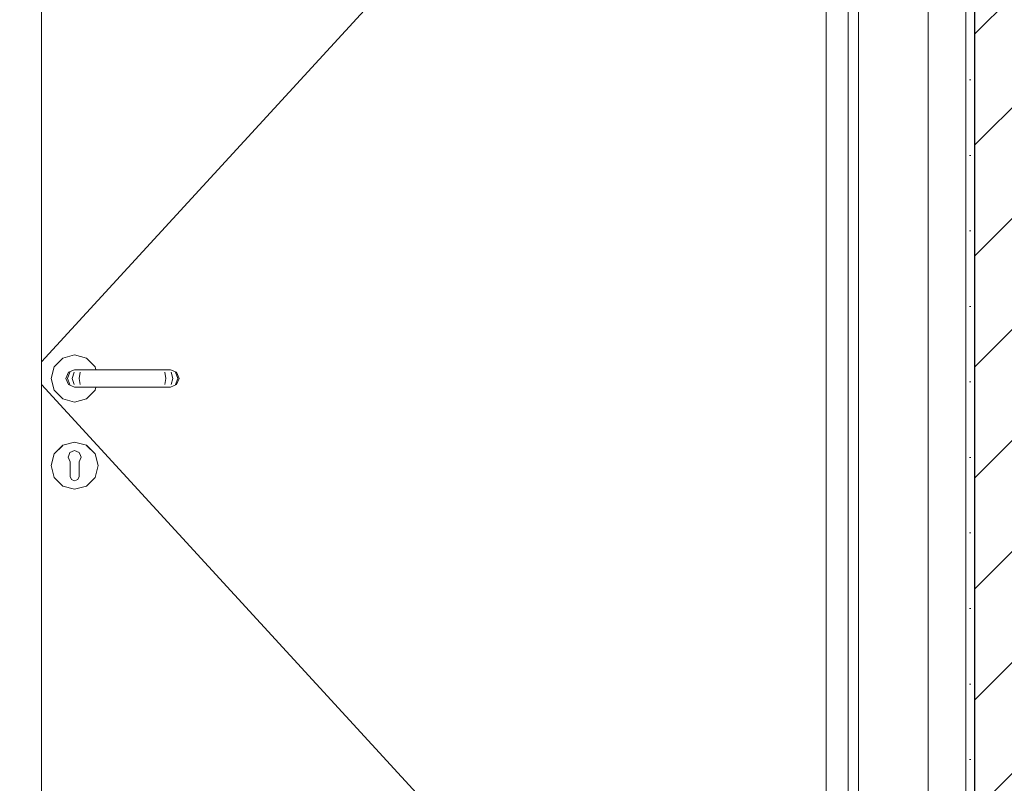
# Model space of a CAD drawing. Header units: millimetres. Extents: x 58537 to 97688, y -8921 to 14216.
# Tile 101 of 189: x 69285 to 70414, y 536 to 1411. Entities that reach past the tile are written whole.
import ezdxf

# ---------------------------------------------------------------- set-up
doc = ezdxf.new("R2010")
doc.units = ezdxf.units.MM
doc.header["$MEASUREMENT"] = 0
doc.linetypes.add('Wipeout_Contour', pattern=[1000, 0, -1000])
for name, color, linetype in [('Nowe_A-Wymiary-Zewnętrzne', 7, 'Continuous'), ('Nowe_A-Ściany-Działowe', 7, 'Continuous'), ('Nowe_Drzwi Archicad', 7, 'Continuous')]:
    doc.layers.add(name, color=color, linetype=linetype)
doc.layers.add('Nowe_A-Wymiary-Zewnętrzne_Nr_pióra__45', color=7, linetype='Continuous', lineweight=15, true_color=0x40a5ff)
doc.layers.add('Nowe_A-Wymiary-Zewnętrzne_Nr_pióra__85', color=7, linetype='Continuous', lineweight=13, true_color=0x80c2ff)
for name, color, linetype, lineweight in [('Nowe_A-Wymiary-Zewnętrzne_Nr_pióra__46', 5, 'Continuous', 15), ('Nowe_A-Ściany-Działowe_Nr_pióra__27', 7, 'Continuous', 25), ('Nowe_A-Ściany-Działowe_Nr_pióra__47', 7, 'Continuous', 15), ('Nowe_Drzwi Archicad_Nr_pióra__3', 7, 'Continuous', 13)]:
    doc.layers.add(name, color=color, linetype=linetype, lineweight=lineweight)
doc.styles.add('STYL_AUTOMATYCZNY_2', font='arial.ttf')
doc.dimstyles.new('STYL_AUTOMATYCZNY__1', dxfattribs={"dimtxt": 125, "dimasz": 47.5, "dimexe": 0.18, "dimexo": 20, "dimgap": 0, "dimtad": 1, "dimdec": 1, "dimlfac": 0.1, "dimzin": 0, "dimdsep": 46, "dimtxsty": 'STYL_AUTOMATYCZNY_2', "dimblk": 'ARROWHEAD_11', "dimblk1": 'ARROWHEAD_11', "dimblk2": 'ARROWHEAD_11', "dimcen": 0.09, "dimclrd": 256, "dimclre": 256, "dimclrt": 5, "dimadec": 1, "dimazin": 0, "dimtfac": 1, "dimtdec": 4, "dimtmove": 0, "dimatfit": 3, "dimfxl": 0, "dimtolj": 1, "dimtzin": 0, "dimarcsym": 0})

# ---------------------------------------------------------------- blocks, each defined once
blk = doc.blocks.new('ElemPrzekroju_86')
at = {"layer": 'Nowe_A-Ściany-Działowe', "linetype": 'Continuous', "lineweight": 0, "true_color": 0x000000}
h = blk.add_hatch(dxfattribs=at)
h.set_pattern_fill('Bloczki_ceramiczne', color=18, style=0, pattern_type=2)
h.set_pattern_definition([(45, (0, 0), (-63.63961, 63.63961), [])])
h.paths.add_polyline_path([(70380.1, 2550), (70380.1, 2540), (70380.1, 0), (70380.1, -210), (70495.1, -210), (70495.1, 2550)])
h = blk.add_hatch(dxfattribs=at)
h.set_pattern_fill('Tynk', color=18, style=0, pattern_type=2)
h.set_pattern_definition([(0, (0, 0), (0, 86.60254), [0, -50]), (0, (25, 43.3), (0, 86.60254), [0, -50])])
h.paths.add_polyline_path([(70380.1, 2540), (70370.1, 2540), (70370.1, 0), (70380.1, 0)])
at = {"layer": 'Nowe_A-Ściany-Działowe_Nr_pióra__27', "color": 7, "linetype": 'Continuous', "lineweight": 25, "flags": 128}
blk.add_lwpolyline([(70380.1, 2550), (70380.1, 2540), (70380.1, 0), (70380.1, -20), (70380.1, -70), (70380.1, -140), (70380.1, -210)], dxfattribs=at)
at = {"layer": 'Nowe_A-Ściany-Działowe_Nr_pióra__47', "color": 7, "linetype": 'Continuous', "lineweight": 15}
blk.add_line((70370.1, 2540), (70370.1, 0), dxfattribs=at)
blk = doc.blocks.new('ElemPrzekroju_90')
at = {"color": 254, "linetype": 'Wipeout_Contour', "lineweight": 0, "ltscale": 281023.002088}
blk.add_wipeout([(70235.1, 2025), (70235.1, 0), (70247.1, 0), (70247.1, 2037)], dxfattribs=at).dxf.layer = 'Nowe_Drzwi Archicad'
at = {"color": 254, "linetype": 'Wipeout_Contour', "lineweight": 0, "ltscale": 277247.998308}
blk.add_wipeout([(69285.1, 0), (69310.1, 0), (69310.1, 2000), (69285.1, 2000)], dxfattribs=at).dxf.layer = 'Nowe_Drzwi Archicad'
at = {"color": 254, "linetype": 'Wipeout_Contour', "lineweight": 0, "ltscale": 1317762.295988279}
blk.add_wipeout([(69321.1, 1000), (69324.7, 986.5), (69334.6, 976.6), (69348.1, 973), (69361.6, 976.6), (69371.5, 986.5), (69372.4, 990), (69348.1, 990), (69341, 992.9), (69338.1, 1000), (69341, 1007.1), (69348.1, 1010), (69363.1, 1010), (69372.4, 1010), (69371.5, 1013.5), (69361.6, 1023.4), (69348.1, 1027), (69334.6, 1023.4), (69324.7, 1013.5)], dxfattribs=at).dxf.layer = 'Nowe_Drzwi Archicad'
at = {"color": 254, "linetype": 'Wipeout_Contour', "lineweight": 0, "ltscale": 416186.55699}
blk.add_wipeout([(69355.5, 909.7), (69353.1, 904.4), (69353.1, 902.9), (69371.4, 913.4), (69361.5, 923.3), (69354.8, 911.6)], dxfattribs=at).dxf.layer = 'Nowe_Drzwi Archicad'
at = {"color": 254, "linetype": 'Wipeout_Contour', "lineweight": 0, "ltscale": 416150.103986}
blk.add_wipeout([(69361.5, 876.7), (69353.1, 891.3), (69353.1, 887.5), (69351.6, 884), (69348.1, 882.5), (69348.1, 873.1)], dxfattribs=at).dxf.layer = 'Nowe_Drzwi Archicad'
at = {"layer": 'Nowe_Drzwi Archicad_Nr_pióra__3', "color": 7, "linetype": 'Continuous', "lineweight": 13}
for p, q in [((69310.1, 0), (69310.1, 2000)), ((69334.6, 1023.4), (69324.7, 1013.5)), ((69348.1, 1027), (69334.6, 1023.4)), ((69361.6, 1023.4), (69348.1, 1027)), ((69324.7, 1013.5), (69321.1, 1000)), ((69321.1, 1000), (69324.7, 986.5)), ((69324.7, 986.5), (69334.6, 976.6)), ((69334.6, 976.6), (69348.1, 973)), ((69348.1, 973), (69361.6, 976.6))]:
    blk.add_line(p, q, dxfattribs=at)
at = {"color": 254, "linetype": 'Wipeout_Contour', "lineweight": 0, "ltscale": 281209.671487}
blk.add_wipeout([(70327.1, 2117), (70247.1, 2037), (70247.1, 0), (70327.1, 0)], dxfattribs=at).dxf.layer = 'Nowe_Drzwi Archicad'
at = {"color": 254, "linetype": 'Wipeout_Contour', "lineweight": 0, "ltscale": 280947.238425}
blk.add_wipeout([(70210.1, 2000), (70210.1, 0), (70235.1, 0), (70235.1, 2000)], dxfattribs=at).dxf.layer = 'Nowe_Drzwi Archicad'
at = {"color": 254, "linetype": 'Wipeout_Contour', "lineweight": 0, "ltscale": 277410.124607}
blk.add_wipeout([(69348.1, 1010), (69341, 1007.1), (69342.6, 1007.1), (69349.2, 1010)], dxfattribs=at).dxf.layer = 'Nowe_Drzwi Archicad'
at = {"color": 254, "linetype": 'Wipeout_Contour', "lineweight": 0, "ltscale": 277390.021196}
blk.add_wipeout([(69338.1, 1000), (69341, 992.9), (69342.6, 992.9), (69339.8, 1000)], dxfattribs=at).dxf.layer = 'Nowe_Drzwi Archicad'
at = {"color": 254, "linetype": 'Wipeout_Contour', "lineweight": 0, "ltscale": 277476.206671}
blk.add_wipeout([(69353.1, 900), (69375, 900), (69371.4, 913.4), (69353.1, 902.9)], dxfattribs=at).dxf.layer = 'Nowe_Drzwi Archicad'
at = {"layer": 'Nowe_Drzwi Archicad_Nr_pióra__3', "color": 7, "linetype": 'Continuous', "lineweight": 13}
for p, q in [((70327.1, 0), (70327.1, 2117)), ((70247.1, 2037), (70247.1, 0)), ((70235.1, 2025), (70235.1, 0)), ((70210.1, 1998.9), (69310.1, 1019.1)), ((70210.1, 2000), (70210.1, 0))]:
    blk.add_line(p, q, dxfattribs=at)
at = {"color": 254, "linetype": 'Wipeout_Contour', "lineweight": 0, "ltscale": 277390.429051}
blk.add_wipeout([(69341, 1007.1), (69338.1, 1000), (69339.8, 1000), (69342.6, 1007.1)], dxfattribs=at).dxf.layer = 'Nowe_Drzwi Archicad'
at = {"color": 254, "linetype": 'Wipeout_Contour', "lineweight": 0, "ltscale": 277409.140016}
blk.add_wipeout([(69341, 992.9), (69348.1, 990), (69349.2, 990), (69342.6, 992.9)], dxfattribs=at).dxf.layer = 'Nowe_Drzwi Archicad'
at = {"color": 254, "linetype": 'Wipeout_Contour', "lineweight": 0, "ltscale": 277490.239988}
blk.add_wipeout([(69371.5, 913.5), (69361.6, 923.4), (69361.5, 923.3), (69371.4, 913.4)], dxfattribs=at).dxf.layer = 'Nowe_Drzwi Archicad'
at = {"color": 254, "linetype": 'Wipeout_Contour', "lineweight": 0, "ltscale": 277462.310123}
blk.add_wipeout([(69353.1, 891.3), (69361.5, 876.7), (69371.4, 886.5), (69353.1, 897.1)], dxfattribs=at).dxf.layer = 'Nowe_Drzwi Archicad'
at = {"color": 254, "linetype": 'Wipeout_Contour', "lineweight": 0, "ltscale": 277420.775677}
blk.add_wipeout([(69349.2, 1010), (69342.6, 1007.1), (69347.4, 1007.1), (69352.5, 1010)], dxfattribs=at).dxf.layer = 'Nowe_Drzwi Archicad'
at = {"color": 254, "linetype": 'Wipeout_Contour', "lineweight": 0, "ltscale": 277403.522558}
blk.add_wipeout([(69339.8, 1000), (69342.6, 992.9), (69347.4, 992.9), (69345.3, 1000)], dxfattribs=at).dxf.layer = 'Nowe_Drzwi Archicad'
at = {"color": 254, "linetype": 'Wipeout_Contour', "lineweight": 0, "ltscale": 346796.9413}
blk.add_wipeout([(69353.4, 915.1), (69354.8, 911.6), (69361.5, 923.3), (69348.1, 926.9), (69348.1, 917.4)], dxfattribs=at).dxf.layer = 'Nowe_Drzwi Archicad'
at = {"color": 254, "linetype": 'Wipeout_Contour', "lineweight": 0, "ltscale": 277475.803171}
blk.add_wipeout([(69353.1, 897.1), (69371.4, 886.5), (69375, 900), (69353.1, 900)], dxfattribs=at).dxf.layer = 'Nowe_Drzwi Archicad'
at = {"color": 254, "linetype": 'Wipeout_Contour', "lineweight": 0, "ltscale": 277403.930394}
blk.add_wipeout([(69342.6, 1007.1), (69339.8, 1000), (69345.3, 1000), (69347.4, 1007.1)], dxfattribs=at).dxf.layer = 'Nowe_Drzwi Archicad'
at = {"color": 254, "linetype": 'Wipeout_Contour', "lineweight": 0, "ltscale": 277419.791124}
blk.add_wipeout([(69342.6, 992.9), (69349.2, 990), (69352.5, 990), (69347.4, 992.9)], dxfattribs=at).dxf.layer = 'Nowe_Drzwi Archicad'
at = {"color": 254, "linetype": 'Wipeout_Contour', "lineweight": 0, "ltscale": 277443.922866}
blk.add_wipeout([(69361.6, 923.4), (69348.1, 927), (69348.1, 926.9), (69361.5, 923.3)], dxfattribs=at).dxf.layer = 'Nowe_Drzwi Archicad'
at = {"color": 254, "linetype": 'Wipeout_Contour', "lineweight": 0, "ltscale": 277516.574172}
blk.add_wipeout([(69375.1, 900), (69371.5, 913.5), (69371.4, 913.4), (69375, 900)], dxfattribs=at).dxf.layer = 'Nowe_Drzwi Archicad'
at = {"color": 254, "linetype": 'Wipeout_Contour', "lineweight": 0, "ltscale": 416094.150166}
blk.add_wipeout([(69348.1, 873.1), (69348.1, 882.5), (69344.5, 884), (69343.1, 887.5), (69343.1, 891.3), (69334.6, 876.7)], dxfattribs=at).dxf.layer = 'Nowe_Drzwi Archicad'
at = {"layer": 'Nowe_Drzwi Archicad_Nr_pióra__3', "color": 7, "linetype": 'Continuous', "lineweight": 13}
blk.add_line((69371.5, 913.5), (69361.6, 923.4), dxfattribs=at)
at = {"color": 254, "linetype": 'Wipeout_Contour', "lineweight": 0, "ltscale": 277440.834178}
blk.add_wipeout([(69352.5, 1010), (69347.4, 1007.1), (69354.6, 1007.1), (69357.3, 1010)], dxfattribs=at).dxf.layer = 'Nowe_Drzwi Archicad'
at = {"color": 254, "linetype": 'Wipeout_Contour', "lineweight": 0, "ltscale": 277429.157078}
blk.add_wipeout([(69345.3, 1000), (69347.4, 992.9), (69354.6, 992.9), (69353.4, 1000)], dxfattribs=at).dxf.layer = 'Nowe_Drzwi Archicad'
at = {"color": 254, "linetype": 'Wipeout_Contour', "lineweight": 0, "ltscale": 346744.653608}
blk.add_wipeout([(69342.7, 915.1), (69348.1, 917.4), (69348.1, 926.9), (69334.6, 923.3), (69341.4, 911.6)], dxfattribs=at).dxf.layer = 'Nowe_Drzwi Archicad'
at = {"color": 254, "linetype": 'Wipeout_Contour', "lineweight": 0, "ltscale": 277441.312791}
blk.add_wipeout([(69348.1, 873), (69361.6, 876.6), (69361.5, 876.7), (69348.1, 873.1)], dxfattribs=at).dxf.layer = 'Nowe_Drzwi Archicad'
at = {"color": 254, "linetype": 'Wipeout_Contour', "lineweight": 0, "ltscale": 277429.564878}
blk.add_wipeout([(69347.4, 1007.1), (69345.3, 1000), (69353.4, 1000), (69354.6, 1007.1)], dxfattribs=at).dxf.layer = 'Nowe_Drzwi Archicad'
at = {"color": 254, "linetype": 'Wipeout_Contour', "lineweight": 0, "ltscale": 277439.849693}
blk.add_wipeout([(69347.4, 992.9), (69352.5, 990), (69357.3, 990), (69354.6, 992.9)], dxfattribs=at).dxf.layer = 'Nowe_Drzwi Archicad'
at = {"color": 254, "linetype": 'Wipeout_Contour', "lineweight": 0, "ltscale": 277390.020237}
blk.add_wipeout([(69348.1, 927), (69334.6, 923.4), (69334.6, 923.3), (69348.1, 926.9)], dxfattribs=at).dxf.layer = 'Nowe_Drzwi Archicad'
at = {"color": 254, "linetype": 'Wipeout_Contour', "lineweight": 0, "ltscale": 277367.749359}
blk.add_wipeout([(69343.1, 897.1), (69324.8, 886.5), (69334.6, 876.7), (69343.1, 891.3)], dxfattribs=at).dxf.layer = 'Nowe_Drzwi Archicad'
at = {"color": 254, "linetype": 'Wipeout_Contour', "lineweight": 0, "ltscale": 277488.329606}
blk.add_wipeout([(69361.6, 876.6), (69371.5, 886.5), (69371.4, 886.5), (69361.5, 876.7)], dxfattribs=at).dxf.layer = 'Nowe_Drzwi Archicad'
at = {"layer": 'Nowe_Drzwi Archicad_Nr_pióra__3', "color": 7, "linetype": 'Continuous', "lineweight": 13}
for p, q in [((69341, 1007.1), (69338.1, 1000)), ((69342.6, 1007.1), (69339.8, 1000)), ((69347.4, 1007.1), (69345.3, 1000)), ((69338.1, 1000), (69341, 992.9)), ((69339.8, 1000), (69342.6, 992.9)), ((69345.3, 1000), (69347.4, 992.9))]:
    blk.add_line(p, q, dxfattribs=at)
at = {"color": 254, "linetype": 'Wipeout_Contour', "lineweight": 0, "ltscale": 277466.438251}
blk.add_wipeout([(69357.3, 1010), (69354.6, 1007.1), (69362.4, 1007.1), (69363.1, 1010)], dxfattribs=at).dxf.layer = 'Nowe_Drzwi Archicad'
at = {"color": 254, "linetype": 'Wipeout_Contour', "lineweight": 0, "ltscale": 277461.001676}
blk.add_wipeout([(69353.4, 1000), (69354.6, 992.9), (69362.4, 992.9), (69362.1, 1000)], dxfattribs=at).dxf.layer = 'Nowe_Drzwi Archicad'
at = {"color": 254, "linetype": 'Wipeout_Contour', "lineweight": 0, "ltscale": 416062.080969}
blk.add_wipeout([(69340.6, 909.7), (69341.4, 911.6), (69334.6, 923.3), (69324.8, 913.4), (69343.1, 902.9), (69343.1, 904.4)], dxfattribs=at).dxf.layer = 'Nowe_Drzwi Archicad'
at = {"color": 254, "linetype": 'Wipeout_Contour', "lineweight": 0, "ltscale": 277515.875048}
blk.add_wipeout([(69371.5, 886.5), (69375.1, 900), (69375, 900), (69371.4, 886.5)], dxfattribs=at).dxf.layer = 'Nowe_Drzwi Archicad'
at = {"color": 254, "linetype": 'Wipeout_Contour', "lineweight": 0, "ltscale": 277387.40969}
blk.add_wipeout([(69334.6, 876.6), (69348.1, 873), (69348.1, 873.1), (69334.6, 876.7)], dxfattribs=at).dxf.layer = 'Nowe_Drzwi Archicad'
at = {"layer": 'Nowe_Drzwi Archicad_Nr_pióra__3', "color": 7, "linetype": 'Continuous', "lineweight": 13}
for p, q in [((69341, 992.9), (69348.1, 990)), ((69361.6, 923.4), (69348.1, 927)), ((69375.1, 900), (69371.5, 913.5)), ((69371.5, 886.5), (69375.1, 900)), ((69361.6, 876.6), (69371.5, 886.5)), ((69348.1, 873), (69361.6, 876.6))]:
    blk.add_line(p, q, dxfattribs=at)
at = {"color": 254, "linetype": 'Wipeout_Contour', "lineweight": 0, "ltscale": 277461.409432}
blk.add_wipeout([(69354.6, 1007.1), (69353.4, 1000), (69362.1, 1000), (69362.4, 1007.1)], dxfattribs=at).dxf.layer = 'Nowe_Drzwi Archicad'
at = {"color": 254, "linetype": 'Wipeout_Contour', "lineweight": 0, "ltscale": 277465.453855}
blk.add_wipeout([(69354.6, 992.9), (69357.3, 990), (69363.1, 990), (69362.4, 992.9)], dxfattribs=at).dxf.layer = 'Nowe_Drzwi Archicad'
at = {"color": 254, "linetype": 'Wipeout_Contour', "lineweight": 0, "ltscale": 277342.987955}
blk.add_wipeout([(69334.6, 923.4), (69324.7, 913.5), (69324.8, 913.4), (69334.6, 923.3)], dxfattribs=at).dxf.layer = 'Nowe_Drzwi Archicad'
at = {"layer": 'Nowe_Drzwi Archicad_Nr_pióra__3', "color": 7, "linetype": 'Continuous', "lineweight": 13}
for p, q in [((69348.1, 1010), (69341, 1007.1)), ((69348.1, 1010), (69349.2, 1010)), ((69349.2, 1010), (69352.5, 1010)), ((69354.6, 1007.1), (69353.4, 1000)), ((69353.4, 1000), (69354.6, 992.9)), ((69348.1, 990), (69349.2, 990)), ((69349.2, 990), (69352.5, 990)), ((69348.1, 927), (69334.6, 923.4))]:
    blk.add_line(p, q, dxfattribs=at)
at = {"color": 254, "linetype": 'Wipeout_Contour', "lineweight": 0, "ltscale": 277641.598353}
blk.add_wipeout([(69363.1, 1010), (69362.4, 1007.1), (69443.8, 1007.1), (69443.1, 1010)], dxfattribs=at).dxf.layer = 'Nowe_Drzwi Archicad'
at = {"color": 254, "linetype": 'Wipeout_Contour', "lineweight": 0, "ltscale": 277640.901276}
blk.add_wipeout([(69362.1, 1000), (69362.4, 992.9), (69443.8, 992.9), (69444.1, 1000)], dxfattribs=at).dxf.layer = 'Nowe_Drzwi Archicad'
at = {"color": 254, "linetype": 'Wipeout_Contour', "lineweight": 0, "ltscale": 277355.495663}
blk.add_wipeout([(69343.1, 902.9), (69324.8, 913.4), (69321.2, 900), (69343.1, 900)], dxfattribs=at).dxf.layer = 'Nowe_Drzwi Archicad'
at = {"layer": 'Nowe_Drzwi Archicad_Nr_pióra__3', "color": 7, "linetype": 'Continuous', "lineweight": 13}
blk.add_line((69371.5, 1013.5), (69361.6, 1023.4), dxfattribs=at)
at = {"color": 254, "linetype": 'Wipeout_Contour', "lineweight": 0, "ltscale": 277641.30877}
blk.add_wipeout([(69362.4, 1007.1), (69362.1, 1000), (69444.1, 1000), (69443.8, 1007.1)], dxfattribs=at).dxf.layer = 'Nowe_Drzwi Archicad'
at = {"color": 254, "linetype": 'Wipeout_Contour', "lineweight": 0, "ltscale": 277640.614575}
blk.add_wipeout([(69362.4, 992.9), (69363.1, 990), (69443.1, 990), (69443.8, 992.9)], dxfattribs=at).dxf.layer = 'Nowe_Drzwi Archicad'
at = {"color": 254, "linetype": 'Wipeout_Contour', "lineweight": 0, "ltscale": 277355.091927}
blk.add_wipeout([(69343.1, 900), (69321.2, 900), (69324.8, 886.5), (69343.1, 897.1)], dxfattribs=at).dxf.layer = 'Nowe_Drzwi Archicad'
at = {"layer": 'Nowe_Drzwi Archicad_Nr_pióra__3', "color": 7, "linetype": 'Continuous', "lineweight": 13}
for p, q in [((69352.5, 1010), (69357.3, 1010)), ((69357.3, 1010), (69363.1, 1010)), ((69372.4, 1010), (69371.5, 1013.5)), ((69352.5, 990), (69357.3, 990)), ((69357.3, 990), (69363.1, 990)), ((69361.6, 976.6), (69371.5, 986.5)), ((69371.5, 986.5), (69372.4, 990))]:
    blk.add_line(p, q, dxfattribs=at)
at = {"color": 254, "linetype": 'Wipeout_Contour', "lineweight": 0, "ltscale": 277816.758489}
blk.add_wipeout([(69443.1, 1010), (69443.8, 1007.1), (69451.6, 1007.1), (69448.8, 1010)], dxfattribs=at).dxf.layer = 'Nowe_Drzwi Archicad'
at = {"color": 254, "linetype": 'Wipeout_Contour', "lineweight": 0, "ltscale": 277820.800911}
blk.add_wipeout([(69444.1, 1000), (69443.8, 992.9), (69451.6, 992.9), (69452.7, 1000)], dxfattribs=at).dxf.layer = 'Nowe_Drzwi Archicad'
at = {"color": 254, "linetype": 'Wipeout_Contour', "lineweight": 0, "ltscale": 970963.978402}
blk.add_wipeout([(69342.7, 915.1), (69340.6, 909.7), (69343.1, 904.4), (69343.1, 887.5), (69344.5, 884), (69348.1, 882.5), (69351.6, 884), (69353.1, 887.5), (69353.1, 891.3), (69353.1, 897.1), (69353.1, 904.4), (69355.5, 909.7), (69353.4, 915.1), (69348.1, 917.4)], dxfattribs=at).dxf.layer = 'Nowe_Drzwi Archicad'
at = {"color": 254, "linetype": 'Wipeout_Contour', "lineweight": 0, "ltscale": 277315.426576}
blk.add_wipeout([(69324.7, 913.5), (69321.1, 900), (69321.2, 900), (69324.8, 913.4)], dxfattribs=at).dxf.layer = 'Nowe_Drzwi Archicad'
at = {"color": 254, "linetype": 'Wipeout_Contour', "lineweight": 0, "ltscale": 277341.076631}
blk.add_wipeout([(69324.7, 886.5), (69334.6, 876.6), (69334.6, 876.7), (69324.8, 886.5)], dxfattribs=at).dxf.layer = 'Nowe_Drzwi Archicad'
at = {"layer": 'Nowe_Drzwi Archicad_Nr_pióra__3', "color": 7, "linetype": 'Continuous', "lineweight": 13}
for p, q in [((69334.6, 923.4), (69324.7, 913.5)), ((69341.4, 911.6), (69342.7, 915.1)), ((69342.7, 915.1), (69348.1, 917.4)), ((69348.1, 917.4), (69353.4, 915.1)), ((69354.8, 911.6), (69353.4, 915.1)), ((69341.4, 911.6), (69340.6, 909.7)), ((69343.1, 904.4), (69340.6, 909.7)), ((69343.1, 902.9), (69343.1, 904.4)), ((69355.5, 909.7), (69353.1, 904.4)), ((69353.1, 904.4), (69353.1, 902.9)), ((69354.8, 911.6), (69355.5, 909.7)), ((69343.1, 902.9), (69343.1, 900)), ((69343.1, 900), (69343.1, 897.1)), ((69343.1, 897.1), (69343.1, 891.3)), ((69353.1, 902.9), (69353.1, 900)), ((69353.1, 900), (69353.1, 897.1)), ((69353.1, 897.1), (69353.1, 891.3)), ((69343.1, 891.3), (69343.1, 887.5)), ((69344.5, 884), (69343.1, 887.5)), ((69348.1, 882.5), (69344.5, 884)), ((69351.6, 884), (69348.1, 882.5)), ((69353.1, 887.5), (69351.6, 884)), ((69353.1, 891.3), (69353.1, 887.5)), ((69334.6, 876.6), (69348.1, 873))]:
    blk.add_line(p, q, dxfattribs=at)
at = {"color": 254, "linetype": 'Wipeout_Contour', "lineweight": 0, "ltscale": 277821.208143}
blk.add_wipeout([(69443.8, 1007.1), (69444.1, 1000), (69452.7, 1000), (69451.6, 1007.1)], dxfattribs=at).dxf.layer = 'Nowe_Drzwi Archicad'
at = {"color": 254, "linetype": 'Wipeout_Contour', "lineweight": 0, "ltscale": 277815.77533}
blk.add_wipeout([(69443.8, 992.9), (69443.1, 990), (69448.8, 990), (69451.6, 992.9)], dxfattribs=at).dxf.layer = 'Nowe_Drzwi Archicad'
at = {"color": 254, "linetype": 'Wipeout_Contour', "lineweight": 0, "ltscale": 277314.72698}
blk.add_wipeout([(69321.1, 900), (69324.7, 886.5), (69324.8, 886.5), (69321.2, 900)], dxfattribs=at).dxf.layer = 'Nowe_Drzwi Archicad'
at = {"layer": 'Nowe_Drzwi Archicad_Nr_pióra__3', "color": 7, "linetype": 'Continuous', "lineweight": 13}
for p, q in [((69363.1, 1010), (69443.1, 1010)), ((69363.1, 990), (69443.1, 990)), ((69324.7, 913.5), (69321.1, 900)), ((69321.1, 900), (69324.7, 886.5)), ((69324.7, 886.5), (69334.6, 876.6))]:
    blk.add_line(p, q, dxfattribs=at)
at = {"color": 254, "linetype": 'Wipeout_Contour', "lineweight": 0, "ltscale": 277842.36257}
blk.add_wipeout([(69448.8, 1010), (69451.6, 1007.1), (69458.8, 1007.1), (69453.7, 1010)], dxfattribs=at).dxf.layer = 'Nowe_Drzwi Archicad'
at = {"color": 254, "linetype": 'Wipeout_Contour', "lineweight": 0, "ltscale": 277852.645518}
blk.add_wipeout([(69452.7, 1000), (69451.6, 992.9), (69458.8, 992.9), (69460.9, 1000)], dxfattribs=at).dxf.layer = 'Nowe_Drzwi Archicad'
at = {"color": 254, "linetype": 'Wipeout_Contour', "lineweight": 0, "ltscale": 277853.052707}
blk.add_wipeout([(69451.6, 1007.1), (69452.7, 1000), (69460.9, 1000), (69458.8, 1007.1)], dxfattribs=at).dxf.layer = 'Nowe_Drzwi Archicad'
at = {"color": 254, "linetype": 'Wipeout_Contour', "lineweight": 0, "ltscale": 277841.379499}
blk.add_wipeout([(69451.6, 992.9), (69448.8, 990), (69453.7, 990), (69458.8, 992.9)], dxfattribs=at).dxf.layer = 'Nowe_Drzwi Archicad'
at = {"color": 254, "linetype": 'Wipeout_Contour', "lineweight": 0, "ltscale": 277862.421079}
blk.add_wipeout([(69453.7, 1010), (69458.8, 1007.1), (69463.6, 1007.1), (69456.9, 1010)], dxfattribs=at).dxf.layer = 'Nowe_Drzwi Archicad'
at = {"color": 254, "linetype": 'Wipeout_Contour', "lineweight": 0, "ltscale": 277878.280048}
blk.add_wipeout([(69460.9, 1000), (69458.8, 992.9), (69463.6, 992.9), (69466.4, 1000)], dxfattribs=at).dxf.layer = 'Nowe_Drzwi Archicad'
at = {"layer": 'Nowe_Drzwi Archicad_Nr_pióra__3', "color": 7, "linetype": 'Continuous', "lineweight": 13}
blk.add_line((69443.1, 1010), (69448.8, 1010), dxfattribs=at)
at = {"color": 254, "linetype": 'Wipeout_Contour', "lineweight": 0, "ltscale": 277878.687201}
blk.add_wipeout([(69458.8, 1007.1), (69460.9, 1000), (69466.4, 1000), (69463.6, 1007.1)], dxfattribs=at).dxf.layer = 'Nowe_Drzwi Archicad'
at = {"color": 254, "linetype": 'Wipeout_Contour', "lineweight": 0, "ltscale": 277861.438076}
blk.add_wipeout([(69458.8, 992.9), (69453.7, 990), (69456.9, 990), (69463.6, 992.9)], dxfattribs=at).dxf.layer = 'Nowe_Drzwi Archicad'
at = {"layer": 'Nowe_Drzwi Archicad_Nr_pióra__3', "color": 7, "linetype": 'Continuous', "lineweight": 13}
blk.add_line((69443.1, 990), (69448.8, 990), dxfattribs=at)
at = {"color": 254, "linetype": 'Wipeout_Contour', "lineweight": 0, "ltscale": 277873.072154}
blk.add_wipeout([(69456.9, 1010), (69463.6, 1007.1), (69465.1, 1007.1), (69458.1, 1010)], dxfattribs=at).dxf.layer = 'Nowe_Drzwi Archicad'
at = {"color": 254, "linetype": 'Wipeout_Contour', "lineweight": 0, "ltscale": 277891.781418}
blk.add_wipeout([(69466.4, 1000), (69463.6, 992.9), (69465.1, 992.9), (69468.1, 1000)], dxfattribs=at).dxf.layer = 'Nowe_Drzwi Archicad'
at = {"layer": 'Nowe_Drzwi Archicad_Nr_pióra__3', "color": 7, "linetype": 'Continuous', "lineweight": 13}
for p, q in [((69448.8, 1010), (69453.7, 1010)), ((69451.6, 1007.1), (69452.7, 1000)), ((69453.7, 1010), (69456.9, 1010))]:
    blk.add_line(p, q, dxfattribs=at)
at = {"color": 254, "linetype": 'Wipeout_Contour', "lineweight": 0, "ltscale": 277892.188552}
blk.add_wipeout([(69463.6, 1007.1), (69466.4, 1000), (69468.1, 1000), (69465.1, 1007.1)], dxfattribs=at).dxf.layer = 'Nowe_Drzwi Archicad'
at = {"color": 254, "linetype": 'Wipeout_Contour', "lineweight": 0, "ltscale": 277872.089188}
blk.add_wipeout([(69463.6, 992.9), (69456.9, 990), (69458.1, 990), (69465.1, 992.9)], dxfattribs=at).dxf.layer = 'Nowe_Drzwi Archicad'
at = {"layer": 'Nowe_Drzwi Archicad_Nr_pióra__3', "color": 7, "linetype": 'Continuous', "lineweight": 13}
for p, q in [((69456.9, 1010), (69458.1, 1010)), ((69458.1, 1010), (69465.1, 1007.1)), ((69458.8, 1007.1), (69460.9, 1000)), ((69463.6, 1007.1), (69466.4, 1000)), ((69465.1, 1007.1), (69468.1, 1000)), ((69452.7, 1000), (69451.6, 992.9)), ((69460.9, 1000), (69458.8, 992.9)), ((69466.4, 1000), (69463.6, 992.9)), ((69468.1, 1000), (69465.1, 992.9)), ((70210.1, 13.1), (69310.1, 992.9)), ((69448.8, 990), (69453.7, 990)), ((69453.7, 990), (69456.9, 990)), ((69456.9, 990), (69458.1, 990)), ((69465.1, 992.9), (69458.1, 990))]:
    blk.add_line(p, q, dxfattribs=at)
blk = doc.blocks.new('*D1013')
at = {"layer": 'Nowe_A-Wymiary-Zewnętrzne_Nr_pióra__45', "linetype": 'Continuous', "lineweight": 15, "true_color": 0x40a5ff}
for points in [[(93173.5, 2200), (93174.5, 2195.2), (93177.2, 2191.2), (93181.3, 2188.5), (93186, 2187.5), (93190.8, 2188.5), (93194.9, 2191.2), (93197.6, 2195.2), (93198.5, 2200), (93197.6, 2204.8), (93194.9, 2208.8), (93190.8, 2211.5), (93186, 2212.5), (93181.3, 2211.5), (93177.2, 2208.8), (93174.5, 2204.8)], [(93173.5, 0), (93174.5, -4.8), (93177.2, -8.8), (93181.3, -11.5), (93186, -12.5), (93190.8, -11.5), (93194.9, -8.8), (93197.6, -4.8), (93198.5, 0), (93197.6, 4.8), (93194.9, 8.8), (93190.8, 11.5), (93186, 12.5), (93181.3, 11.5), (93177.2, 8.8), (93174.5, 4.8)]]:
    blk.add_hatch(color=161, dxfattribs=at).paths.add_polyline_path(points)
at = {"layer": 'Nowe_A-Wymiary-Zewnętrzne_Nr_pióra__45', "color": 161, "linetype": 'Continuous', "lineweight": 15, "true_color": 0x40a5ff}
for centre in [(93186, 2200), (93186, 0)]:
    blk.add_circle(centre, 12.5, dxfattribs=at)
at = {"layer": 'Nowe_A-Wymiary-Zewnętrzne_Nr_pióra__85', "color": 151, "linetype": 'Continuous', "lineweight": 13, "true_color": 0x80c2ff}
for p, q in [((93173.5, 2200), (93139.2, 2200)), ((93232.9, 2200), (93198.5, 2200)), ((93186, 12.5), (93186, 2187.5)), ((93173.5, 0), (93139.2, 0)), ((93232.9, 0), (93198.5, 0))]:
    blk.add_line(p, q, dxfattribs=at)
at = {"layer": 'Nowe_A-Wymiary-Zewnętrzne_Nr_pióra__46', "color": 5, "lineweight": 15, "char_height": 125, "attachment_point": 7, "rotation": 90, "style": 'STYL_AUTOMATYCZNY_2'}
for s, insert in [('\\A1;{\\pql;\\fArial|b0|i0|c238|p0;\\W1.000000;220,0}', (93161, 1052.3)), ('\\A1;{\\pql;\\fArial|b0|i0|c238|p0;\\W1.000000;14,0}', (93161, 12.5))]:
    blk.add_mtext(s, dxfattribs=dict(at, insert=insert))
blk = doc.blocks.new('ARROWHEAD_11')
at = {"color": 0, "linetype": 'Continuous', "lineweight": 0}
blk.add_line((0, 0), (-1, 0), dxfattribs=at)
at = {"color": 0, "linetype": 'Continuous', "lineweight": 0, "const_width": 0.25, "flags": 128}
blk.add_lwpolyline([(-0.125, 0, 1), (0.125, 0, 1)], format="xyb", close=True, dxfattribs=at)
blk = doc.blocks.new('*D1027')
at = {"layer": 'Nowe_A-Wymiary-Zewnętrzne_Nr_pióra__45', "linetype": 'Continuous', "lineweight": 15, "true_color": 0x40a5ff}
for points in [[(93506.7, 12845.4), (93507.7, 12840.6), (93510.4, 12836.5), (93514.4, 12833.8), (93519.2, 12832.9), (93524, 12833.8), (93528.1, 12836.5), (93530.8, 12840.6), (93531.7, 12845.4), (93530.8, 12850.2), (93528.1, 12854.2), (93524, 12856.9), (93519.2, 12857.9), (93514.4, 12856.9), (93510.4, 12854.2), (93507.7, 12850.2)], [(93506.7, -450), (93507.7, -454.8), (93510.4, -458.8), (93514.4, -461.5), (93519.2, -462.5), (93524, -461.5), (93528.1, -458.8), (93530.8, -454.8), (93531.7, -450), (93530.8, -445.2), (93528.1, -441.2), (93524, -438.5), (93519.2, -437.5), (93514.4, -438.5), (93510.4, -441.2), (93507.7, -445.2)]]:
    blk.add_hatch(color=161, dxfattribs=at).paths.add_polyline_path(points)
at = {"layer": 'Nowe_A-Wymiary-Zewnętrzne_Nr_pióra__45', "color": 161, "linetype": 'Continuous', "lineweight": 15, "true_color": 0x40a5ff}
for centre in [(93519.2, 12845.4), (93519.2, -450)]:
    blk.add_circle(centre, 12.5, dxfattribs=at)
at = {"layer": 'Nowe_A-Wymiary-Zewnętrzne_Nr_pióra__85', "color": 151, "linetype": 'Continuous', "lineweight": 13, "true_color": 0x80c2ff}
for p, q in [((93519.2, 12857.9), (93519.2, 12870.4)), ((93506.7, 12845.4), (93472.4, 12845.4)), ((93566.1, 12845.4), (93531.7, 12845.4)), ((93519.2, -437.5), (93519.2, 12832.9)), ((93506.7, -450), (93472.4, -450)), ((93566.1, -450), (93531.7, -450)), ((93519.2, -475), (93519.2, -462.5))]:
    blk.add_line(p, q, dxfattribs=at)
at = {"layer": 'Nowe_A-Wymiary-Zewnętrzne_Nr_pióra__46', "color": 5, "lineweight": 15, "insert": (93494.2, 5911.7), "char_height": 125, "attachment_point": 7, "rotation": 90, "style": 'STYL_AUTOMATYCZNY_2'}
blk.add_mtext('\\A1;{\\pql;\\fArial|b0|i0|c238|p0;\\W1.000000;1\xa0329,5}', dxfattribs=at)
blk = doc.blocks.new('*D1032')
at = {"layer": 'Nowe_A-Wymiary-Zewnętrzne_Nr_pióra__45', "linetype": 'Continuous', "lineweight": 15, "true_color": 0x40a5ff}
for points in [[(90228.5, 2200), (90229.5, 2195.2), (90232.2, 2191.2), (90236.2, 2188.5), (90241, 2187.5), (90245.8, 2188.5), (90249.8, 2191.2), (90252.6, 2195.2), (90253.5, 2200), (90252.6, 2204.8), (90249.8, 2208.8), (90245.8, 2211.5), (90241, 2212.5), (90236.2, 2211.5), (90232.2, 2208.8), (90229.5, 2204.8)], [(90228.5, 0), (90229.5, -4.8), (90232.2, -8.8), (90236.2, -11.5), (90241, -12.5), (90245.8, -11.5), (90249.8, -8.8), (90252.6, -4.8), (90253.5, 0), (90252.6, 4.8), (90249.8, 8.8), (90245.8, 11.5), (90241, 12.5), (90236.2, 11.5), (90232.2, 8.8), (90229.5, 4.8)]]:
    blk.add_hatch(color=161, dxfattribs=at).paths.add_polyline_path(points)
at = {"layer": 'Nowe_A-Wymiary-Zewnętrzne_Nr_pióra__45', "color": 161, "linetype": 'Continuous', "lineweight": 15, "true_color": 0x40a5ff}
for centre in [(90241, 2200), (90241, 0)]:
    blk.add_circle(centre, 12.5, dxfattribs=at)
at = {"layer": 'Nowe_A-Wymiary-Zewnętrzne_Nr_pióra__85', "color": 151, "linetype": 'Continuous', "lineweight": 13, "true_color": 0x80c2ff}
for p, q in [((90228.5, 2200), (90194.1, 2200)), ((90287.9, 2200), (90253.5, 2200)), ((90241, 12.5), (90241, 2187.5)), ((90228.5, 0), (90194.1, 0)), ((90287.9, 0), (90253.5, 0))]:
    blk.add_line(p, q, dxfattribs=at)
at = {"layer": 'Nowe_A-Wymiary-Zewnętrzne_Nr_pióra__46', "color": 5, "lineweight": 15, "char_height": 125, "attachment_point": 7, "rotation": 90, "style": 'STYL_AUTOMATYCZNY_2'}
for s, insert in [('\\A1;{\\pql;\\fArial|b0|i0|c238|p0;\\W1.000000;34,0}', (90216, 1853.9)), ('\\A1;{\\pql;\\fArial|b0|i0|c238|p0;\\W1.000000;220,0}', (90216, 718.7))]:
    blk.add_mtext(s, dxfattribs=dict(at, insert=insert))
blk = doc.blocks.new('*D1049')
at = {"layer": 'Nowe_A-Wymiary-Zewnętrzne_Nr_pióra__45', "linetype": 'Continuous', "lineweight": 15, "true_color": 0x40a5ff}
for points in [[(77300.2, 1370), (77301.1, 1365.2), (77303.8, 1361.2), (77307.9, 1358.5), (77312.7, 1357.5), (77317.4, 1358.5), (77321.5, 1361.2), (77324.2, 1365.2), (77325.2, 1370), (77324.2, 1374.8), (77321.5, 1378.8), (77317.4, 1381.5), (77312.7, 1382.5), (77307.9, 1381.5), (77303.8, 1378.8), (77301.1, 1374.8)], [(77300.2, 0), (77301.1, -4.8), (77303.8, -8.8), (77307.9, -11.5), (77312.7, -12.5), (77317.4, -11.5), (77321.5, -8.8), (77324.2, -4.8), (77325.2, 0), (77324.2, 4.8), (77321.5, 8.8), (77317.4, 11.5), (77312.7, 12.5), (77307.9, 11.5), (77303.8, 8.8), (77301.1, 4.8)]]:
    blk.add_hatch(color=161, dxfattribs=at).paths.add_polyline_path(points)
at = {"layer": 'Nowe_A-Wymiary-Zewnętrzne_Nr_pióra__45', "color": 161, "linetype": 'Continuous', "lineweight": 15, "true_color": 0x40a5ff}
for centre in [(77312.7, 1370), (77312.7, 0)]:
    blk.add_circle(centre, 12.5, dxfattribs=at)
at = {"layer": 'Nowe_A-Wymiary-Zewnętrzne_Nr_pióra__85', "color": 151, "linetype": 'Continuous', "lineweight": 13, "true_color": 0x80c2ff}
for p, q in [((77300.2, 1370), (77265.8, 1370)), ((77359.5, 1370), (77325.2, 1370)), ((77312.7, 12.5), (77312.7, 1357.5)), ((77300.2, 0), (77265.8, 0)), ((77359.5, 0), (77325.2, 0))]:
    blk.add_line(p, q, dxfattribs=at)
at = {"layer": 'Nowe_A-Wymiary-Zewnętrzne_Nr_pióra__46', "color": 5, "lineweight": 15, "char_height": 125, "attachment_point": 7, "rotation": 90, "style": 'STYL_AUTOMATYCZNY_2'}
for s, insert in [('\\A1;{\\pql;\\fArial|b0|i0|c238|p0;\\W1.000000;16,0}', (77287.7, 1023.9)), ('\\A1;{\\pql;\\fArial|b0|i0|c238|p0;\\W1.000000;137,0}', (77287.7, 303.7))]:
    blk.add_mtext(s, dxfattribs=dict(at, insert=insert))

msp = doc.modelspace()

# ---------------------------------------------------------------- block references
at = {"layer": 'Nowe_A-Ściany-Działowe', "lineweight": 0}
msp.add_blockref('ElemPrzekroju_86', (0, 0), dxfattribs=at)
at = {"layer": 'Nowe_Drzwi Archicad', "lineweight": 0}
msp.add_blockref('ElemPrzekroju_90', (0, 0), dxfattribs=at)

# ---------------------------------------------------------------- next in the draw order: dimensions: what is measured, and where the dimension line sits
at = {"layer": 'Nowe_A-Wymiary-Zewnętrzne', "color": 151, "linetype": 'Continuous', "lineweight": 13, "true_color": 0x80c2ff}
for base, p1, p2, picture, middle in [((93519.23, 12845.37), (63041.84, -450), (64717.21, 12845.37), '*D1027', (93431.73, 6192.83)), ((93186.04, 2200), (58537.27, 0), (64770.07, 2200), '*D1013', (93098.54, 1261.72)), ((90241.01, 2200), (58537.27, 0), (65240.07, 2200), '*D1032', (90153.51, 928.07)), ((77312.65, 1370), (58537.27, 0), (77870.07, 1370), '*D1049', (77225.15, 513.07))]:
    dim = msp.add_linear_dim(base=base, p1=p1, p2=p2, angle=90, dimstyle='STYL_AUTOMATYCZNY__1', dxfattribs=at)
    dim.commit()
    dim.dimension.update_dxf_attribs({"geometry": picture, "text_midpoint": middle, "dimtype": 160, "text_rotation": 90})

doc.saveas('drawing.dxf')
